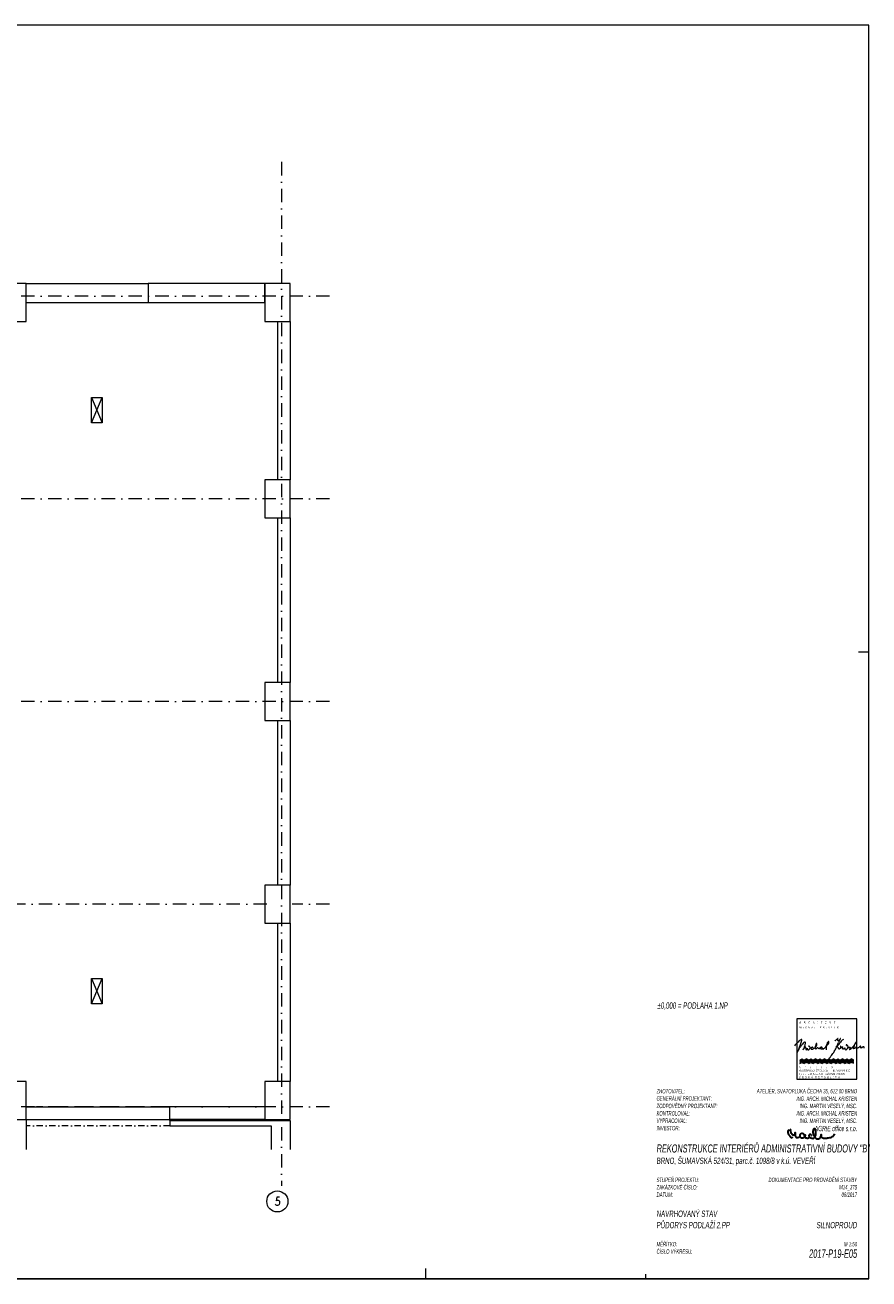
# Model space of a CAD drawing. Header units: millimetres. Extents: x 213386 to 459888, y 74252 to 208052.
# Tile 18 of 256: x 392902 to 412888, y 74252 to 103952. Entities that reach past the tile are written whole.
import ezdxf
from ezdxf.enums import TextEntityAlignment as Align

# ---------------------------------------------------------------- set-up
doc = ezdxf.new("R2010")
doc.units = ezdxf.units.MM
doc.linetypes.add('CK_Čerchovaná 50', pattern=[6, 3, -1.5, 0, -1.5])
doc.linetypes.add('ČERCHOVANÁ', pattern=[25.4, 12.7, -6.35, 0, -6.35])
for name, color, linetype, lineweight in [('LEGENDA', 255, 'Continuous', 0), ('LEGENDA_RAMEČEK', 255, 'Continuous', 0), ('NOVÁ TLUSTÁ', 255, 'Continuous', 0), ('OSY', 255, 'Continuous', 0), ('SLOUPY', 255, 'Continuous', 0), ('TENKA', 255, 'Continuous', 0), ('TLUSTA', 255, 'Continuous', 0), ('vzt-pozice', 50, 'Continuous', 30), ('vzt-tenká', 2, 'Continuous', 20)]:
    doc.layers.add(name, color=color, linetype=linetype, lineweight=lineweight)
doc.styles.add('CS-ROMANS', font='romans.shx', dxfattribs={"width": 0.75, "oblique": 5})
doc.styles.add('CS_SIMPL', font='CS_SIMPL.shx', dxfattribs={"width": 0.58, "oblique": 5})

# ---------------------------------------------------------------- blocks, each defined once
blk = doc.blocks.new('PODPIS MICHAL_BARVA')
at = {"color": 5}
for p, q in [((-35, 16.74), (-35.64, 15.46)), ((-34.59, 17.65), (-35.04, 16.63)), ((-35.04, 16.63), (-35, 16.74))]:
    blk.add_line(p, q, dxfattribs=at)
for centre, radius, start, end in [((-24.18, 10.67), 15.61, 128.32389, 133.40456), ((23.65, -53.42), 95.57, 126.56887, 126.9907), ((-82.15, 38.44), 51.82, 339.16822, 341.81801), ((-32.72, 22.63), 0.91, 102.60635, 128.53949), ((-32.84, 23.37), 0.165, 14.03085, 118.06445), ((-37.07, 23.92), 4.46, 338.34, 347.45965), ((-33.92, 23.26), 1.24, 345.81959, 6.97376), ((-16.56, 21.67), 0.691, 106.90109, 136.91612), ((-16.75, 22.16), 0.175, 353.49143, 93.52087), ((-15, 25.78), 3.57, 303.81528, 308.98114), ((-21.63, 36.37), 16.04, 303.5695, 306.81437), ((-7.68, 18.33), 6.77, 121.95283, 129.87829), ((-9.89, 23.56), 1.65, 168.94199, 188.66991), ((-11.06, 23.34), 0.467, 183.28731, 237.01912), ((-11.1, 23.75), 0.426, 112.12764, 163.05031), ((-11.12, 23.28), 0.383, 239.82841, 309.43814), ((-11.26, 24.11), 0.0368, 267.43943, 103.05781), ((-2.3, 18.82), 9.1, 150.34066, 161.44656), ((-11.94, 25.38), 2.62, 293.97181, 307.16276), ((-11.47, 24.96), 2, 303.73519, 329.13119), ((-161.14, 105.29), 171.74, 331.4931, 331.77426), ((-4.42, 17.98), 6.7, 137.95463, 148.05362), ((-9.46, 23.91), 0.387, 129.93418, 156.29989), ((-10.37, 24.31), 0.727, 328.26816, 350.97375), ((-9.68, 24.19), 0.0319, 8.58821, 148.80242), ((-6.34, 19.98), 3.94, 113.10103, 140.8621), ((-4.08, -8.47), 43.43, 137.56367, 139.43682), ((-27.85, 13.41), 11.12, 129.33691, 138.127), ((-10.03, 2.91), 28.52, 151.61626, 153.89475), ((459.86, -211.29), 544.86, 155.13798, 155.29101), ((15.13, 0.75), 52.51, 158.4803, 161.22778), ((-24.55, 11.49), 11.78, 139.28682, 147.69631), ((-19.25, 9.89), 16.98, 140.14035, 146.87247), ((-22.95, 12.89), 12.23, 133.63157, 139.81267), ((-39.97, 22.56), 9.5, 326.605, 329.80613), ((-24.81, 12.94), 8.47, 145.06816, 148.71766), ((-33.57, 19.04), 2.2, 325.20672, 342.9672), ((-45.45, 30.97), 19.01, 316.11041, 318.1836), ((65.72, -24.63), 106.29, 155.61973, 156.12054), ((-30.84, 21.4), 0.65, 83.99138, 148.28075), ((-27.7, 15.01), 4.86, 130.20936, 137.49468), ((-77.24, 35.58), 48.96, 340.50591, 341.74764), ((-29.97, 17.66), 1.37, 110.4552, 129.43836), ((-31.51, 20.97), 1.3, 39.86289, 55.36935), ((-37.27, 22.64), 6.95, 339.84052, 347.88979), ((-31.24, 21.46), 0.813, 340.62096, 25.62627), ((-30.41, 18.8), 0.15, 9.23866, 104.58937), ((-34.83, 18.42), 4.59, 0.63618, 5.02507), ((-18.73, 19.8), 11.59, 186.58359, 191.45661), ((-29.94, 17.59), 0.174, 209.84788, 274.09818), ((-27.27, 16.44), 2.83, 143.24439, 159.92311), ((-30.42, 18.58), 0.989, 333.06227, 345.64977), ((-28.08, 18.25), 1.38, 176.26722, 200.1351), ((-28.77, 17.88), 0.616, 190.15186, 230.70051), ((-28.87, 17.95), 0.616, 241.96591, 282.99349), ((-28.6, 19.5), 0.189, 102.216, 199.82173), ((-28.93, 18.12), 0.802, 284.39947, 317.62428), ((-28.83, 18.51), 1.19, 59.56009, 80.51996), ((-30.47, 19.54), 2.89, 317.37789, 336.88586), ((-28.65, 18.78), 0.861, 359.93666, 61.15036), ((-28.27, 18.62), 0.509, 334.84366, 18.31621), ((-26.83, 18.17), 0.44, 156.64772, 218.06397), ((-25.85, 17.54), 1.6, 139.40862, 150.13059), ((-26.77, 18.31), 0.587, 225.383, 263.43382), ((-25.54, 17.49), 1.88, 132.03569, 144.27336), ((-26.67, 18.51), 0.795, 258.20094, 292.61111), ((-26.43, 18.43), 0.578, 88.0315, 128.68438), ((-26.39, 18.71), 0.306, 35.0404, 94.9467), ((-29, 24.97), 7.66, 290.07776, 292.84497), ((-26.44, 18.59), 0.416, 350.75303, 43.62137), ((-26.91, 19.81), 2.09, 295.1452, 305.65319), ((-24.35, 15.38), 3.03, 107.78652, 116.14359), ((-25.9, 19.68), 1.54, 293.89713, 327.76268), ((-22.32, 18.73), 2.41, 171.10827, 194.67699), ((-17.79, 18.56), 6.93, 163.81757, 175.55907), ((-24.39, 18.33), 0.338, 220.52618, 313.90637), ((-30.61, 24.24), 8.07, 318.14643, 323.18462), ((-20.52, 18.74), 4.3, 148.59976, 155.9085), ((-23.04, 20.22), 1.38, 134.21334, 146.69683), ((-26.01, 21.04), 3.48, 302.10186, 310.45744), ((-25.92, 20.64), 2.15, 325.098, 347.25661), ((-23.91, 21.05), 0.183, 51.2421, 120.87133), ((-25.75, 20.8), 2.03, 341.60529, 4.71894), ((-24.06, 20.99), 0.34, 357.7456, 38.0277), ((-21.46, 15), 4.09, 117.81969, 124.08376), ((-23.2, 18.39), 0.287, 51.25532, 125.62141), ((-23.38, 18.15), 0.589, 13.88512, 52.02668), ((-22.49, 18.43), 0.356, 203.98132, 247.36445), ((-22.9, 19.42), 1.35, 281.92187, 298.95686), ((-22.7, 19.14), 1, 296.6665, 324.1218), ((-20.78, 17.74), 1.38, 118.27508, 143.71612), ((-21.18, 18.37), 0.594, 120.31356, 163.63634), ((-21.32, 18.46), 0.434, 169.30288, 220.95892), ((-21.13, 18.72), 0.753, 226.23458, 269.35789), ((-21.12, 18.41), 0.59, 65.03531, 126.90259), ((-21.15, 18.27), 0.734, 67.69971, 112.30029), ((-21.09, 18.54), 0.578, 265.04849, 331.21206), ((-21.28, 18.25), 0.812, 42.44406, 59.9798), ((-21.16, 18.4), 0.623, 35.42925, 62.64422), ((-21.02, 18.49), 0.459, 8.20261, 41.59048), ((-21.26, 18.28), 0.77, 10.34086, 37.91015), ((-21.12, 18.43), 0.565, 343.15193, 13.05274), ((-19.37, 18.56), 1.14, 186.76168, 205.2992), ((-18.9, 18.93), 1.73, 209.80427, 219.40583), ((-20.11, 17.95), 0.174, 224.52918, 311.52274), ((-18.24, 15.86), 2.64, 121.66417, 131.84788), ((-23.7, 23.51), 6.77, 307.00579, 315.09398), ((-20.69, 21.32), 3.14, 304.60578, 328.74544), ((-14.89, 18.65), 3.31, 175.53973, 185.4572), ((-15.95, 18.86), 2.25, 163.27283, 178.87085), ((-50.86, 8.5), 34.12, 15.26341, 16.75026), ((98.13, 0.82), 117.72, 170.47442, 170.86407), ((-36.35, 34.95), 23.87, 320.24904, 323.08426), ((-11.65, 18.82), 6.49, 159.16873, 166.8519), ((-14.31, 19.84), 3.64, 147.72238, 159.2795), ((-15.42, 20.33), 2.45, 132.29896, 143.50076), ((-20.08, 23.1), 3.76, 318.54015, 334.05861), ((-18.66, 22.26), 2.12, 337.65219, 348.23447), ((-18.63, 22.05), 2.05, 353.83052, 2.4724), ((-65.61, 50.42), 62.27, 324.98423, 326.34831), ((-27.88, 25.22), 16.9, 326.60455, 334.7842), ((-2295.49, 981.03), 2477.7, 337.12806, 337.17777), ((-38.14, 52.16), 41.94, 307.68431, 309.3743), ((-11.9, 18.32), 0.883, 100.27405, 133.26014), ((-11.46, 16.06), 3.19, 93.06377, 100.86794), ((-47.27, 38.08), 39.85, 333.00813, 335.75023), ((-11.63, 18.81), 0.439, 35.72368, 89.07944), ((-22.77, 30.81), 15.77, 315.39104, 319.72346), ((-11.77, 18.61), 0.672, 5.21213, 42.17201), ((-10.13, 18.73), 0.978, 183.09866, 218.21447), ((-10.43, 18.6), 0.671, 225.98926, 262.2191), ((-15.62, 24.7), 6.37, 320.11526, 330.03341), ((-10.56, 18.53), 0.592, 273.47009, 317.82952), ((-11.68, 20.08), 2.49, 308.79348, 320.04472), ((-11.5, 19.64), 2.09, 326.02909, 342.07297), ((-9.29, 19.46), 0.368, 157.32906, 189.71046), ((-9.32, 19.44), 0.338, 188.32563, 248.34575), ((-9.58, 19.54), 0.0784, 30.59445, 128.36622), ((-10.89, 19.29), 1.4, 348.09301, 11.90699), ((-8.89, 21.05), 1.99, 253.90928, 276.12615), ((-8.25, 18.28), 0.505, 170.48425, 215.27757), ((-6.23, 17.95), 2.55, 151.25948, 170.48425), ((-8.72, 19.42), 0.356, 276.88132, 316.22707), ((-8.37, 18.38), 0.486, 233.55726, 294.10192), ((-9.14, 20.22), 2.48, 292.94588, 303.54748), ((-8.83, 19.85), 2, 301.96238, 324.3819), ((-5.54, 18.33), 1.69, 167.94366, 192.05634), ((-6.44, 18.12), 0.771, 190.15186, 230.70051), ((-6.57, 18.2), 0.77, 241.96591, 282.99349), ((-6.23, 20.14), 0.237, 102.216, 199.82173), ((-6.2, 20.2), 0.282, 209.32891, 254.71508), ((-6.64, 18.42), 1, 284.39947, 317.62428), ((-6.52, 18.9), 1.49, 59.56009, 80.51996), ((-6.18, 19.83), 0.137, 104.67663, 132.9421), ((-8.56, 20.19), 3.61, 317.37789, 336.88586), ((-8.15, 18.14), 3.14, 20.49638, 40.59064), ((-5.81, 19.04), 0.637, 334.84366, 18.31621), ((-4.17, 17.99), 0.875, 127.90662, 147.04539), ((-4.39, 18.45), 0.392, 86.65584, 144.01548), ((-4.46, 17.6), 0.0778, 158.24676, 250.32714), ((-4.34, 17.52), 0.22, 101.29962, 150.4624), ((-4.93, 18.66), 1.22, 291.23613, 329.23088), ((-4.61, 19.32), 1.61, 277.87591, 312.25583), ((-4.24, 18.45), 0.412, 47.45736, 107.49655), ((-4.25, 18.4), 0.454, 2.09029, 49.8157), ((-4.16, 18.29), 0.377, 316.81516, 19.5309), ((-10.05, 25.77), 10.04, 310.48805, 315.00586), ((-7.07, 23.38), 6.26, 311.23895, 319.28413), ((-2.2, 18.71), 0.216, 112.44453, 168.30747), ((-2, 18.7), 0.411, 172.51244, 210.56742), ((-1.98, 18.68), 0.421, 207.7238, 241.85294), ((-37.96, 51.71), 48.17, 317.71046, 319.07884), ((-2.15, 18.66), 0.277, 72.75237, 118.66336), ((-1.9, 18.61), 0.412, 226.85783, 284.45653), ((-2.24, 18.61), 0.363, 5.26866, 61.30271), ((2.33, 18.05), 4.25, 159.58805, 171.92944), ((-2.09, 19.77), 1.58, 280.50098, 303.50687), ((-7.61, 22.17), 6.51, 336.07458, 343.7166), ((-6.09, 24.05), 5.97, 319.32672, 329.1186), ((-10.16, 23.97), 9.52, 337.62781, 342.81794), ((-3.19, 22.33), 4.35, 297.01223, 305.40031), ((5.26, 18.78), 6.76, 154.93689, 159.4331), ((-8.44, 25.79), 8.89, 327.24091, 331.75708), ((0.91, 20.7), 2.01, 141.17262, 151.82995), ((-2, 20.38), 2.08, 309.78371, 324.00739), ((-0.59, 21.91), 0.0749, 41.39463, 143.37031), ((-1.43, 21.94), 0.895, 336.63079, 1.1564), ((0.44, 19.15), 0.91, 161.80512, 182.37312), ((0.51, 19.2), 0.979, 185.1548, 213.74243), ((0.57, 19.26), 1.01, 157.38692, 170.0781), ((-0.22, 19.6), 0.143, 83.63821, 162.14736), ((-1.14, 19.74), 1.01, 324.94526, 344.34137), ((0.09, 19.01), 0.532, 222.75555, 271.33203), ((-0.32, 19.59), 0.195, 321.3763, 53.42702), ((0.15, 19.54), 1.06, 267.01142, 300.38997), ((-1.15, 22.08), 3.91, 298.08571, 307.90277), ((-4.99, 28.63), 11.48, 302.92986, 306.24492), ((-0.28, 22.29), 3.58, 305.44332, 311.84977), ((2.15, 19.57), 0.0637, 14.83383, 125.21751), ((2.76, 18.96), 0.631, 166.48232, 193.51768), ((7, 18.33), 4.92, 167.08149, 170.90126), ((2.34, 18.84), 0.197, 188.59312, 254.70103), ((1.64, 19.51), 0.578, 352.44276, 7.55724), ((2.42, 19.24), 0.605, 257.33345, 303.71765), ((1.5, 21.57), 3.1, 293.96048, 304.53875), ((3.77, 18.23), 0.937, 97.91167, 123.09144), ((3.77, 18.19), 0.979, 78.94635, 97.87289), ((3.9, 18.81), 0.347, 29.7432, 80.01406), ((3.55, 18.7), 0.711, 357.50372, 23.82183), ((2.68, 18.54), 1.59, 353.26988, 4.39293), ((-29.41, 23.86), 17.36, 318.06557, 323.869), ((-22.03, 19.26), 8.71, 319.677, 328.39228)]:
    blk.add_arc(centre, radius, start, end, dxfattribs=at)
blk = doc.blocks.new('LOGO')
at = {"layer": 'LEGENDA_RAMEČEK', "color": 91, "linetype": 'Continuous', "ltscale": 13.988571}
for p, q in [((0, 28.57), (-28.56, 28.57)), ((-28.56, 28.57), (-28.56, 0)), ((0, 0), (0, 28.57)), ((-28.56, 0), (0, 0))]:
    blk.add_line(p, q, dxfattribs=at)
at = {"layer": 'LEGENDA_RAMEČEK', "color": 221, "linetype": 'Continuous', "ltscale": 10.68944}
for p, q in [((-27.09, 9.01), (-26.05, 9.61)), ((-27.09, 8.77), (-26.05, 9.37)), ((-27.09, 8.53), (-26.05, 9.13)), ((-27.09, 8.07), (-26.05, 8.68)), ((-27.09, 7.74), (-26.05, 8.34)), ((-27.09, 7.4), (-26.05, 8)), ((-26.05, 9.61), (-24.96, 9.01)), ((-26.05, 9.37), (-24.96, 8.77)), ((-26.05, 9.13), (-24.96, 8.53)), ((-26.05, 8.68), (-24.96, 8.07)), ((-26.05, 8.34), (-24.96, 7.74)), ((-26.05, 8), (-24.96, 7.4)), ((-23.87, 9.61), (-24.96, 9.01)), ((-23.87, 9.37), (-24.96, 8.77)), ((-23.87, 9.13), (-24.96, 8.53)), ((-23.87, 8.68), (-24.96, 8.07)), ((-23.87, 8.34), (-24.96, 7.74)), ((-23.87, 8), (-24.96, 7.4)), ((-22.83, 9.01), (-23.87, 9.61)), ((-22.83, 8.77), (-23.87, 9.37)), ((-22.83, 8.53), (-23.87, 9.13)), ((-22.83, 8.07), (-23.87, 8.68)), ((-22.83, 7.74), (-23.87, 8.34)), ((-22.83, 7.4), (-23.87, 8)), ((-22.83, 9.01), (-21.79, 9.61)), ((-22.83, 8.77), (-21.79, 9.37)), ((-22.83, 8.53), (-21.79, 9.13)), ((-22.83, 8.07), (-21.79, 8.68)), ((-22.83, 7.74), (-21.79, 8.34)), ((-22.83, 7.4), (-21.79, 8)), ((-21.79, 9.61), (-20.69, 9.01)), ((-21.79, 9.37), (-20.69, 8.77)), ((-21.79, 9.13), (-20.69, 8.53)), ((-21.79, 8.68), (-20.69, 8.07)), ((-21.79, 8.34), (-20.69, 7.74)), ((-21.79, 8), (-20.69, 7.4)), ((-19.6, 9.61), (-20.69, 9.01)), ((-19.6, 9.37), (-20.69, 8.77)), ((-19.6, 9.13), (-20.69, 8.53)), ((-19.6, 8.68), (-20.69, 8.07)), ((-19.6, 8.34), (-20.69, 7.74)), ((-19.6, 8), (-20.69, 7.4)), ((-18.56, 9.01), (-19.6, 9.61)), ((-18.56, 8.77), (-19.6, 9.37)), ((-18.56, 8.53), (-19.6, 9.13)), ((-18.56, 8.07), (-19.6, 8.68)), ((-18.56, 7.74), (-19.6, 8.34)), ((-18.56, 7.4), (-19.6, 8)), ((-18.56, 9.01), (-17.52, 9.61)), ((-18.56, 8.77), (-17.52, 9.37)), ((-18.56, 8.53), (-17.52, 9.13)), ((-18.56, 8.07), (-17.52, 8.68)), ((-18.56, 7.74), (-17.52, 8.34)), ((-18.56, 7.4), (-17.52, 8)), ((-17.52, 9.61), (-16.43, 9.01)), ((-17.52, 9.37), (-16.43, 8.77)), ((-17.52, 9.13), (-16.43, 8.53)), ((-17.52, 8.68), (-16.43, 8.07)), ((-17.52, 8.34), (-16.43, 7.74)), ((-17.52, 8), (-16.43, 7.4)), ((-15.34, 9.61), (-16.43, 9.01)), ((-15.34, 9.37), (-16.43, 8.77)), ((-15.34, 9.13), (-16.43, 8.53)), ((-15.34, 8.68), (-16.43, 8.07)), ((-15.34, 8.34), (-16.43, 7.74)), ((-15.34, 8), (-16.43, 7.4)), ((-14.3, 9.01), (-15.34, 9.61)), ((-14.3, 8.77), (-15.34, 9.37)), ((-14.3, 8.53), (-15.34, 9.13)), ((-14.3, 8.07), (-15.34, 8.68)), ((-14.3, 7.74), (-15.34, 8.34)), ((-14.3, 7.4), (-15.34, 8)), ((-14.3, 9.01), (-13.26, 9.61)), ((-14.3, 8.77), (-13.26, 9.37)), ((-14.3, 8.53), (-13.26, 9.13)), ((-14.3, 8.07), (-13.26, 8.68)), ((-14.3, 7.74), (-13.26, 8.34)), ((-14.3, 7.4), (-13.26, 8)), ((-13.26, 9.61), (-12.16, 9.01)), ((-13.26, 9.37), (-12.16, 8.77)), ((-13.26, 9.13), (-12.16, 8.53)), ((-13.26, 8.68), (-12.16, 8.07)), ((-13.26, 8.34), (-12.16, 7.74)), ((-13.26, 8), (-12.16, 7.4)), ((-11.07, 9.61), (-12.16, 9.01)), ((-11.07, 9.37), (-12.16, 8.77)), ((-11.07, 9.13), (-12.16, 8.53)), ((-11.07, 8.68), (-12.16, 8.07)), ((-11.07, 8.34), (-12.16, 7.74)), ((-11.07, 8), (-12.16, 7.4)), ((-10.03, 9.01), (-11.07, 9.61)), ((-10.03, 8.77), (-11.07, 9.37)), ((-10.03, 8.53), (-11.07, 9.13)), ((-10.03, 8.07), (-11.07, 8.68)), ((-10.03, 7.74), (-11.07, 8.34)), ((-10.03, 7.4), (-11.07, 8)), ((-10.03, 9.01), (-8.99, 9.61)), ((-10.03, 8.77), (-8.99, 9.37)), ((-10.03, 8.53), (-8.99, 9.13)), ((-10.03, 8.07), (-8.99, 8.68)), ((-10.03, 7.74), (-8.99, 8.34)), ((-10.03, 7.4), (-8.99, 8)), ((-8.99, 9.61), (-7.9, 9.01)), ((-8.99, 9.37), (-7.9, 8.77)), ((-8.99, 9.13), (-7.9, 8.53)), ((-8.99, 8.68), (-7.9, 8.07)), ((-8.99, 8.34), (-7.9, 7.74)), ((-8.99, 8), (-7.9, 7.4)), ((-6.81, 9.61), (-7.9, 9.01)), ((-6.81, 9.37), (-7.9, 8.77)), ((-6.81, 9.13), (-7.9, 8.53)), ((-6.81, 8.68), (-7.9, 8.07)), ((-6.81, 8.34), (-7.9, 7.74)), ((-6.81, 8), (-7.9, 7.4)), ((-5.77, 9.01), (-6.81, 9.61)), ((-5.77, 8.77), (-6.81, 9.37)), ((-5.77, 8.53), (-6.81, 9.13)), ((-5.77, 8.07), (-6.81, 8.68)), ((-5.77, 7.74), (-6.81, 8.34)), ((-5.77, 7.4), (-6.81, 8)), ((-5.77, 9.01), (-4.73, 9.61)), ((-5.77, 8.77), (-4.73, 9.37)), ((-5.77, 8.53), (-4.73, 9.13)), ((-5.77, 8.07), (-4.73, 8.68)), ((-5.77, 7.74), (-4.73, 8.34)), ((-5.77, 7.4), (-4.73, 8)), ((-4.73, 9.61), (-3.63, 9.01)), ((-4.73, 9.37), (-3.63, 8.77)), ((-4.73, 9.13), (-3.63, 8.53)), ((-4.73, 8.68), (-3.63, 8.07)), ((-4.73, 8.34), (-3.63, 7.74)), ((-4.73, 8), (-3.63, 7.4)), ((-2.54, 9.61), (-3.63, 9.01)), ((-2.54, 9.37), (-3.63, 8.77)), ((-2.54, 9.13), (-3.63, 8.53)), ((-2.54, 8.68), (-3.63, 8.07)), ((-2.54, 8.34), (-3.63, 7.74)), ((-2.54, 8), (-3.63, 7.4)), ((-1.5, 9.01), (-2.54, 9.61)), ((-1.5, 8.77), (-2.54, 9.37)), ((-1.5, 8.53), (-2.54, 9.13)), ((-1.5, 8.07), (-2.54, 8.68)), ((-1.5, 7.74), (-2.54, 8.34)), ((-1.5, 7.4), (-2.54, 8))]:
    blk.add_line(p, q, dxfattribs=at)
at = {"layer": 'LEGENDA_RAMEČEK', "xscale": 0.7999999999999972, "yscale": 0.7999999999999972, "zscale": 0.7999999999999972}
blk.add_blockref('PODPIS MICHAL_BARVA', (0, 0), dxfattribs=at)
at = {"layer": 'LEGENDA_RAMEČEK', "color": 221, "linetype": 'Continuous', "ltscale": 4.589426, "style": 'CS_SIMPL', "oblique": 5, "width": 0.666667}
for s, p in [('A    R    C    H    I    T    E    K    T', (-27.32, 26.4, 59.8)), ('M  I  C  H  A  L      K  R  I  S  T  E  N', (-27.27, 24.06, 59.8)), ('A      T      E      L      I      É     R', (-27.57, 5.12, 59.8)), ('SVATOPLUKA ČECHA 35,      612 00 B R N O', (-27.59, 3.52, 59.8)), ('T E L E F O N / F A X   +420 549 259 045', (-27.47, 1.96, 59.8)), ('Č  E  S  K  Á   R  E  P  U  B  L  I  K  A', (-27.51, 0.42, 59.8))]:
    blk.add_text(s, height=1.0491, dxfattribs=at).set_placement(p)
blk = doc.blocks.new('POPISKA 3b')
blk.add_line((-110, 0), (-110, 2.27))
blk.add_blockref('LOGO', (-10, 94.6))
at = {"layer": 'LEGENDA', "color": 91, "style": 'CS_SIMPL', "oblique": 5, "width": 0.58}
for s, p in [('ZHOTOVITEL:', (-105, 87.9)), ('ZODPOVĚDNÝ PROJEKTANT:', (-105, 80.9)), ('GENERÁLNÍ PROJEKTANT:', (-105, 84.4)), ('KONTROLOVAL:', (-105, 77.4)), ('VYPRACOVAL:', (-105, 73.9)), ('INVESTOR:', (-105, 70.4)), ('STUPEŇ PROJEKTU:', (-105, 45.87)), ('ZAKÁZKOVÉ ČÍSLO:', (-105, 42.37)), ('DATUM:', (-105, 38.87)), ('MĚŘÍTKO:', (-105, 15.4)), ('ČÍSLO VÝKRESU:', (-105, 11.9))]:
    blk.add_text(s, height=2.1, dxfattribs=at).set_placement(p)
at = {"layer": 'LEGENDA', "color": 161, "style": 'CS_SIMPL', "oblique": 5, "width": 0.58}
for tag, p in [('%%P0,000 = 248,570m, VÝŠKOVÝ SYSTÉM B.p.V.', (-104.61, 128.01)), ('BRNO, ULICE VEVEŘÍ, parc.č. 2829, 2830 a 2831 v k.ú. ŽABOVŘESKY', (-105, 54.48)), ('SO 02  ADMINISTRATIVNÍ OBJEKT', (-105, 29.38)), ('PŮDORYS 1.NP', (-105, 24))]:
    blk.add_attdef(tag, p, '', height=3, dxfattribs=at)
at = {"layer": 'LEGENDA', "color": 91, "style": 'CS_SIMPL', "oblique": 5, "width": 0.58}
for tag, p in [('ATELIÉR, SVATOPLUKA ČECHA 35, 612 00 BRNO', (-10, 87.9)), ('ING. ARCH. MICHAL KRISTEN', (-10, 84.32)), ('ING. ARCH. MICHAL KRISTEN', (-10, 80.9)), ('ING. ARCH. MICHAL KRISTEN', (-10, 77.4)), ('ING. ONDŘEJ HUB, ING. ARCH. GABRIELA BOHÁČKOVÁ, KAREL FRITSCHER', (-10, 73.9)), ('PROJEKT PRO STAVEBNÍ POVOLENÍ', (-10, 45.87)), ('M02_147', (-10, 42.37)), ('10/2003', (-10, 38.87)), ('M 1:100', (-10, 15.4))]:
    blk.add_attdef(tag, text='', height=2.1, dxfattribs=at).set_placement(p, align=Align.RIGHT)
at = {"layer": 'LEGENDA', "color": 161, "style": 'CS_SIMPL', "oblique": 5, "width": 0.58}
for tag, height, p in [('JRA, s.r.o.', 2.5, (-10, 70)), ('STAVEBNÍ ČÁST', 3, (-10, 24))]:
    blk.add_attdef(tag, text='', height=height, dxfattribs=at).set_placement(p, align=Align.RIGHT)
at = {"layer": 'LEGENDA', "color": 41, "style": 'CS_SIMPL', "oblique": 5, "width": 0.58}
blk.add_attdef('ADMINISTRATIVNI CENTRUM PALLADIUM', (-105, 59.9), '', height=4, dxfattribs=at)
blk.add_attdef('SO 02.ST-01', text='', height=4, dxfattribs=at).set_placement((-10, 10), align=Align.RIGHT)

msp = doc.modelspace()

# ---------------------------------------------------------------- linework, layer by layer
at = {"layer": 'LEGENDA', "ltscale": 20}
msp.add_circle((398876.638, 76087.574), 250, dxfattribs=at)
at = {"layer": 'NOVÁ TLUSTÁ', "ltscale": 5}
for p, q in [((392926.638, 78332.154), (396326.638, 78332.154)), ((392926.638, 78032.154), (396326.638, 78032.154))]:
    msp.add_line(p, q, dxfattribs=at)
msp.add_lwpolyline([(398576.638, 97832.154), (395814.138, 97832.154), (395814.138, 97382.154), (398576.638, 97382.154)], close=True, dxfattribs=at)
at = {"layer": 'OSY', "linetype": 'ČERCHOVANÁ', "ltscale": 25}
for p, q in [((398976.638, 100709.563), (398976.638, 76457.929)), ((400113.194, 97532.154), (372474.222, 97532.154)), ((400113.194, 97532.154), (372474.222, 97532.154)), ((400113.194, 92732.154), (385301.638, 92732.154)), ((400113.194, 87932.154), (372474.222, 87932.154)), ((398626.638, 83132.154), (382976.638, 83132.154)), ((400113.194, 83132.154), (399226.638, 83132.154)), ((400113.194, 78332.154), (391926.638, 78332.154))]:
    msp.add_line(p, q, dxfattribs=at)
at = {"layer": 'SLOUPY'}
for points in [[(392326.638, 97832.154), (392326.638, 96932.154), (392926.638, 96932.154), (392926.638, 97832.154)], [(398576.638, 97832.154), (398576.638, 96932.154), (399176.638, 96932.154), (399176.638, 97832.154)], [(398576.638, 93182.154), (398576.638, 92282.154), (399176.638, 92282.154), (399176.638, 93182.154)], [(398576.638, 88382.154), (398576.638, 87482.154), (399176.638, 87482.154), (399176.638, 88382.154)], [(398576.638, 83582.154), (398576.638, 82682.154), (399176.638, 82682.154), (399176.638, 83582.154)], [(392326.638, 78932.154), (392326.638, 78032.154), (392926.638, 78032.154), (392926.638, 78932.154)], [(398576.638, 78932.154), (398576.638, 78032.154), (399176.638, 78032.154), (399176.638, 78932.154)]]:
    msp.add_lwpolyline(points, close=True, dxfattribs=at)
at = {"layer": 'TENKA'}
for p, q in [((394474.138, 94532.154), (394724.138, 95132.154)), ((394474.138, 95132.154), (394724.138, 94532.154)), ((394474.138, 80769.654), (394724.138, 81369.654)), ((394474.138, 81369.654), (394724.138, 80769.654))]:
    msp.add_line(p, q, dxfattribs=at)
at = {"layer": 'TENKA', "linetype": 'CK_Čerchovaná 50', "ltscale": 50}
for p, q in [((396326.638, 78332.154), (392926.638, 78332.154)), ((396326.638, 77882.154), (392926.638, 77882.154))]:
    msp.add_line(p, q, dxfattribs=at)
at = {"layer": 'TENKA'}
for points in [[(394474.138, 95132.154), (394724.138, 95132.154), (394724.138, 94532.154), (394474.138, 94532.154)], [(394724.138, 80769.654), (394474.138, 80769.654), (394474.138, 81369.654), (394724.138, 81369.654)]]:
    msp.add_lwpolyline(points, close=True, dxfattribs=at)
at = {"layer": 'TLUSTA'}
for p, q in [((398876.638, 96932.154), (398876.638, 93182.154)), ((399176.638, 96932.154), (399176.638, 93182.154)), ((398876.638, 92282.154), (398876.638, 88382.154)), ((399176.638, 92282.154), (399176.638, 88382.154)), ((398876.638, 87482.154), (398876.638, 83582.154)), ((399176.638, 87482.154), (399176.638, 83582.154)), ((398876.638, 82682.154), (398876.638, 81157.154)), ((399176.638, 82682.154), (399176.638, 81332.154)), ((398876.638, 81582.154), (398876.638, 78932.154)), ((399176.638, 81582.154), (399176.638, 78932.154)), ((392926.638, 78032.154), (392926.638, 77318.535))]:
    msp.add_line(p, q, dxfattribs=at)
for points in [[(392926.638, 97832.154), (395814.138, 97832.154)], [(392926.638, 97382.154), (395814.138, 97382.154)], [(398576.638, 78332.154), (396326.638, 78332.154)], [(396326.638, 78007.154), (396326.638, 78332.154)], [(398576.638, 78032.154), (396326.638, 78032.154)], [(396326.638, 78007.154), (399176.638, 78007.154)], [(396326.638, 78007.154), (396326.638, 77882.154)], [(396326.638, 77882.154), (398726.638, 77882.154)], [(398726.638, 77882.154), (398726.638, 77318.535)], [(399176.638, 78007.154), (399176.638, 77318.535)]]:
    msp.add_lwpolyline(points, dxfattribs=at)
at = {"layer": 'vzt-pozice'}
for points in [[(411070.746, 77614.354), (411069.407, 77605.246), (411065.985, 77596.219), (411060.502, 77590.782), (411055.774, 77589.865), (411049.706, 77592.879), (411042.354, 77601.386), (411028.037, 77618.492), (411018.897, 77630.767), (411007.321, 77646.123), (410998.854, 77660.789), (410990.329, 77676.992), (410981.558, 77699.651), (410978.233, 77728.601), (410978.233, 77752.442), (410979.747, 77763.867), (410986.672, 77775.616), (411010.842, 77789.57)], [(411038.408, 77792.406), (411029.563, 77782.249), (411028.15, 77775.099), (411026.641, 77762.443), (411028.804, 77744.738), (411036.306, 77722.672), (411044.743, 77706.468), (411054.091, 77693.368), (411066.26, 77677.003), (411073.994, 77669.335), (411085.418, 77662.859), (411104.967, 77663.302), (411118.056, 77668.498), (411125.72, 77674.506), (411134.813, 77683.384), (411140.437, 77696.738), (411142.671, 77705.914), (411144.491, 77720.668), (411143.255, 77709.175), (411141.676, 77690.059), (411140.709, 77667.703), (411143.317, 77644.549), (411148.343, 77628.994), (411153.102, 77618.524), (411161.842, 77608.577), (411171.506, 77602.325), (411188.639, 77601.474), (411201.158, 77602.921), (411219.335, 77606.015), (411233.016, 77612.972), (411241.478, 77619.096), (411247.684, 77625.303)], [(411361.34, 77644.626), (411360.711, 77657.733), (411356.452, 77668.774), (411350.45, 77676.838), (411338.545, 77686.489), (411325.203, 77691.37), (411303.596, 77694.524), (411288.783, 77693.75), (411278.373, 77689.985), (411267.517, 77683.717), (411259.827, 77677.216), (411254.147, 77667.779), (411252.044, 77654.394), (411252.012, 77647.386), (411252.337, 77638.528), (411255.561, 77625.208), (411260.407, 77615.32), (411269.641, 77604.964), (411280.439, 77596.397), (411294.961, 77592.056), (411312.792, 77592.056), (411327.804, 77595.951), (411342.941, 77603.188), (411354.516, 77612.539), (411364.165, 77624.769), (411369.93, 77635.849), (411375.584, 77653.015), (411377.06, 77660.231), (411378.348, 77665.647), (411375.454, 77647.974), (411373.323, 77634.088), (411373.285, 77613.355), (411381.81, 77598.547), (411399.851, 77592.6), (411423.481, 77588.658), (411439.103, 77588.658), (411452.498, 77591.448), (411466.774, 77597.054), (411480.344, 77607.535)], [(411522.701, 77646.238), (411524.701, 77657.514), (411518.438, 77667.235), (411504.979, 77675.006), (411490.936, 77676.404), (411477.535, 77671.884), (411469.296, 77662.064), (411465.01, 77646.93), (411469.722, 77627.808), (411480.63, 77614.522), (411498.351, 77601.077), (411519.214, 77590.801), (411543.191, 77584.007), (411572.343, 77582.632), (411591.054, 77593.598), (411606.808, 77610.997), (411624.007, 77643.187), (411630.346, 77673.431), (411631.948, 77714.815), (411631.812, 77740.788), (411626.728, 77775.479), (411617.194, 77796.225), (411602.436, 77807.891), (411584.232, 77804.056), (411570.97, 77784.755), (411563.466, 77753.985), (411562.042, 77726.508), (411564.982, 77700.331), (411579.203, 77658.295), (411595.925, 77627.621), (411607.962, 77608.982), (411635.441, 77579.308), (411675.508, 77569.342), (411709.246, 77579.807), (411738.445, 77602.995), (411749.38, 77621.793), (411755.718, 77644.264), (411758.237, 77659.077), (411758.867, 77667.711), (411758.679, 77674.227), (411757.018, 77667.205), (411755.732, 77656.585), (411755.529, 77646.848), (411758.461, 77631.489), (411763.797, 77611.574), (411779.397, 77599.866), (411794.9, 77593.318), (411831.162, 77587.251), (411868.847, 77586.603), (411909.611, 77590.778), (411958.43, 77598.94), (411998.853, 77611.867), (412041.484, 77636.48), (412067.212, 77662.208), (412084.096, 77691.451)]]:
    msp.add_spline(points, degree=3, dxfattribs=at)
at = {"layer": 'vzt-tenká'}
for p, q in [((412888.036, 103952.119), (370888.036, 103952.119)), ((412888.036, 74252.119), (412888.036, 103952.119)), ((412638.036, 89102.119), (412888.036, 89102.119)), ((412888.036, 74252.119), (370888.036, 74252.119)), ((402388.036, 74502.119), (402388.036, 74252.119))]:
    msp.add_line(p, q, dxfattribs=at)
at = {"layer": 'vzt-tenká', "ltscale": 5}
msp.add_line((391888.036, 74252.119), (412888.036, 74252.119), dxfattribs=at)

# ---------------------------------------------------------------- block references
at = {"layer": 'LEGENDA'}
ref = msp.add_blockref('POPISKA 3b', (413104.813, 74252.119), dxfattribs=dict(at, xscale=50, yscale=50, zscale=50))
ref.add_attrib('ADMINISTRATIVNI CENTRUM PALLADIUM', 'REKONSTRUKCE INTERIÉRŮ ADMINISTRATIVNÍ BUDOVY "B"', (407854.813, 77247.014), dxfattribs={"color": 41, "height": 190, "style": 'CS_SIMPL', "oblique": 5, "width": 0.57})
ref.add_attrib('BRNO, ULICE VEVEŘÍ, parc.č. 2829, 2830 a 2831 v k.ú. ŽABOVŘESKY', 'BRNO, ŠUMAVSKÁ 524/31, parc.č. 1098/8 v k.ú. VEVEŘÍ', (407854.813, 76975.989), dxfattribs={"color": 161, "height": 150, "style": 'CS_SIMPL', "oblique": 5, "width": 0.58})
ref.add_attrib('ING. ONDŘEJ HUB, ING. ARCH. GABRIELA BOHÁČKOVÁ, KAREL FRITSCHER', 'ING. MARTIN VESELÝ, MSC.', dxfattribs={"color": 91, "height": 105, "style": 'CS_SIMPL', "oblique": 5, "width": 0.58}).set_placement((412604.813, 77947.022), align=Align.RIGHT)
ref.add_attrib('JRA, s.r.o.', 'AGRIE office s.r.o.', dxfattribs={"color": 161, "height": 125, "style": 'CS_SIMPL', "oblique": 5, "width": 0.58}).set_placement((412604.813, 77752.022), align=Align.RIGHT)
ref.add_attrib('ING. ARCH. MICHAL KRISTEN', 'ING. MARTIN VESELÝ, MSC.', dxfattribs={"color": 91, "height": 105, "style": 'CS_SIMPL', "oblique": 5, "width": 0.58}).set_placement((412604.813, 78297.022), align=Align.RIGHT)
ref.add_attrib('ING. ARCH. MICHAL KRISTEN', 'ING. ARCH. MICHAL KRISTEN', dxfattribs={"color": 91, "height": 105, "style": 'CS_SIMPL', "oblique": 5, "width": 0.58}).set_placement((412604.813, 78122.022), align=Align.RIGHT)
ref.add_attrib('ATELIÉR, SVATOPLUKA ČECHA 35, 612 00 BRNO', 'ATELIÉR, SVATOPLUKA ČECHA 35, 612 00 BRNO', dxfattribs={"color": 91, "height": 105, "style": 'CS_SIMPL', "oblique": 5, "width": 0.58}).set_placement((412604.813, 78647.022), align=Align.RIGHT)
ref.add_attrib('PŮDORYS 1.NP', 'PŮDORYS PODLAŽÍ 2.PP', (407854.813, 75452.234), dxfattribs={"color": 161, "height": 150, "style": 'CS_SIMPL', "oblique": 5, "width": 0.58})
ref.add_attrib('SO 02.ST-01', '2017-P19-E05', dxfattribs={"color": 41, "height": 200, "style": 'CS_SIMPL', "oblique": 5, "width": 0.58}).set_placement((412604.813, 74752.119), align=Align.RIGHT)
ref.add_attrib('M02_147', 'M14_375', dxfattribs={"color": 91, "height": 105, "style": 'CS_SIMPL', "oblique": 5, "width": 0.58}).set_placement((412604.813, 76370.756), align=Align.RIGHT)
ref.add_attrib('10/2003', '06/2017', dxfattribs={"color": 91, "height": 105, "style": 'CS_SIMPL', "oblique": 5, "width": 0.58}).set_placement((412604.813, 76195.756), align=Align.RIGHT)
ref.add_attrib('PROJEKT PRO STAVEBNÍ POVOLENÍ', 'DOKUMENTACE PRO PROVÁDĚNÍ STAVBY', dxfattribs={"color": 91, "height": 105, "style": 'CS_SIMPL', "oblique": 5, "width": 0.58}).set_placement((412604.813, 76545.756), align=Align.RIGHT)
ref.add_attrib('STAVEBNÍ ČÁST', 'SILNOPROUD', dxfattribs={"color": 161, "height": 150, "style": 'CS_SIMPL', "oblique": 5, "width": 0.58}).set_placement((412604.813, 75452.234), align=Align.RIGHT)
ref.add_attrib('ING. ARCH. MICHAL KRISTEN', 'ING. ARCH. MICHAL KRISTEN', dxfattribs={"color": 91, "height": 105, "style": 'CS_SIMPL', "oblique": 5, "width": 0.58}).set_placement((412604.813, 78468.077), align=Align.RIGHT)
ref.add_attrib('%%P0,000 = 248,570m, VÝŠKOVÝ SYSTÉM B.p.V.', '%%P0,000 = PODLAHA 1.NP', (407874.521, 80652.499), dxfattribs={"color": 161, "height": 150, "style": 'CS_SIMPL', "oblique": 5, "width": 0.58})
ref.add_attrib('SO 02  ADMINISTRATIVNÍ OBJEKT', 'NAVRHOVANÝ STAV', (407854.813, 75720.963), dxfattribs={"color": 161, "height": 150, "style": 'CS_SIMPL', "oblique": 5, "width": 0.58})
ref.add_attrib('M 1:100', 'M 1:50', dxfattribs={"color": 91, "height": 105, "style": 'CS_SIMPL', "oblique": 5, "width": 0.58}).set_placement((412604.813, 75022.244), align=Align.RIGHT)

# ---------------------------------------------------------------- texts
at = {"layer": 'LEGENDA', "ltscale": 20, "style": 'CS-ROMANS', "oblique": 5, "width": 0.75}
msp.add_text('5', height=200, dxfattribs=at).set_placement((398876.638, 76087.574), align=Align.MIDDLE)

doc.saveas('drawing.dxf')
